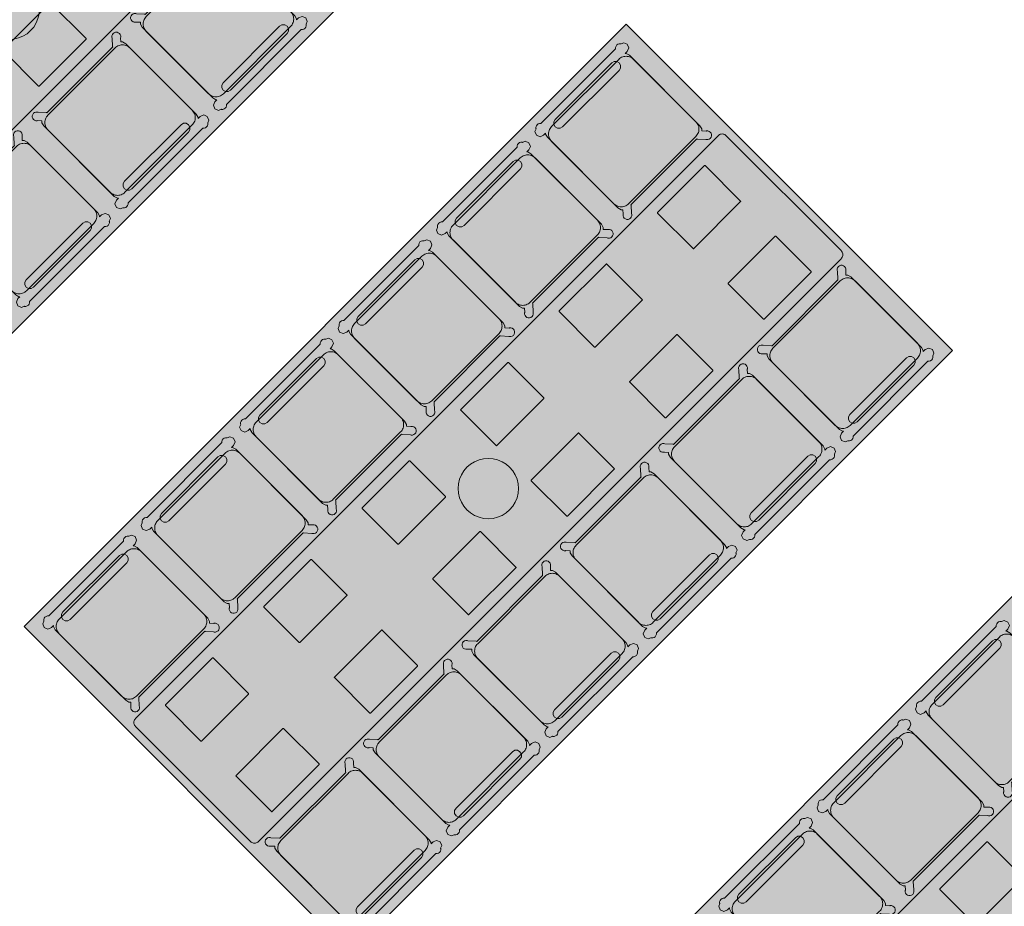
# Model space of a CAD drawing. Extents: x 2172.2 to 2210.6, y 415.3 to 458.1.
# Tile 22 of 27: x 2186.3 to 2190.5, y 445 to 448.8. Entities that reach past the tile are written whole.
import ezdxf

# ---------------------------------------------------------------- set-up
doc = ezdxf.new("R2010")
doc.units = 0
for name, color, linetype, lineweight in [('AYAA_B2_CHAIRS', 7, 'Continuous', 18), ('AYAA_B2_FINE_DETAIL', 8, 'Continuous', 9), ('AYAA_B2_FLOOR_DECOR', 32, 'Continuous', 9), ('AYAA_B2_TABLES', 7, 'Continuous', 18)]:
    doc.layers.add(name, color=color, linetype=linetype, lineweight=lineweight)

# ---------------------------------------------------------------- blocks, each defined once
blk = doc.blocks.new('AYAA_B2_FLOOR_DECOR_01')
at = {"true_color": 0xa16b4f}
h = blk.add_hatch(color=256, dxfattribs=at)
h.paths.add_polyline_path([(1.835, 0.99455), (1.835, -0.99455), (-1.835, -0.99455), (-1.835, 0.99455)])
h.paths.add_polyline_path([(1.77995, -0.964714), (1.77995, 0.964713), (-1.77995, 0.964713), (-1.77995, -0.964714)], flags=0)
at = {"true_color": 0x3d3b33}
h = blk.add_hatch(color=256, dxfattribs=at)
h.paths.add_polyline_path([(1.77995, 0.964713), (1.77995, -0.964714), (-1.77995, -0.964714), (-1.77995, 0.964713)])
h.paths.add_polyline_path([(-1.75793, -0.952779), (1.75793, -0.952779), (1.75793, 0.952779), (-1.75793, 0.952779)], flags=0)
at = {"true_color": 0xa16b4f}
h = blk.add_hatch(color=256, dxfattribs=at)
h.paths.add_polyline_path([(1.75793, 0.952779), (1.75793, -0.952779), (-1.75793, -0.952779), (-1.75793, 0.952779)])
h.paths.add_polyline_path([(-1.68086, -0.911008), (1.68086, -0.911008), (1.68086, 0.911008), (-1.68086, 0.911008)], flags=0)
at = {"true_color": 0x3d3b33}
h = blk.add_hatch(color=256, dxfattribs=at)
h.paths.add_polyline_path([(1.68086, -0.911008), (-1.68086, -0.911008), (-1.68086, 0.911008), (1.68086, 0.911008)])
h.paths.add_polyline_path([(-1.65884, -0.899073), (1.65884, -0.899073), (1.65884, 0.899073), (-1.65884, 0.899073)], flags=0)
at = {"true_color": 0xa16b4f}
h = blk.add_hatch(color=256, dxfattribs=at)
h.paths.add_polyline_path([(1.65884, 0.899073), (1.65884, -0.899073), (-1.65884, -0.899073), (-1.65884, 0.899073)])
h.paths.add_polyline_path([(1.2478, 0.845367), (0.89915, 0.696185), (1.2478, 0.547002), (1.59645, 0.696185)], flags=0)
h.paths.add_polyline_path([(0.89915, 0.338147), (1.2478, 0.188964), (1.59645, 0.338147), (1.2478, 0.487329)], flags=0)
h.paths.add_polyline_path([(0.89915, -0.019891), (1.2478, -0.169074), (1.59645, -0.019891), (1.2478, 0.129291)], flags=0)
h.paths.add_polyline_path([(0.89915, -0.377929), (1.2478, -0.527112), (1.59645, -0.377929), (1.2478, -0.228747)], flags=0)
h.paths.add_polyline_path([(0.89915, -0.735967), (1.2478, -0.88515), (1.59645, -0.735967), (1.2478, -0.586785)], flags=0)
h.paths.add_polyline_path([(0.4037, -0.228747), (0.05505, -0.377929), (0.4037, -0.527112), (0.75235, -0.377929)], flags=0)
h.paths.add_polyline_path([(0.75235, 0.696185), (0.4037, 0.845367), (0.05505, 0.696185), (0.4037, 0.547002)], flags=0)
h.paths.add_polyline_path([(0.4037, 0.487329), (0.05505, 0.338147), (0.4037, 0.188964), (0.75235, 0.338147)], flags=0)
h.paths.add_polyline_path([(0.4037, 0.129291), (0.05505, -0.019891), (0.4037, -0.169074), (0.75235, -0.019891)], flags=0)
h.paths.add_polyline_path([(0.4037, -0.586785), (0.05505, -0.735967), (0.4037, -0.88515), (0.75235, -0.735967)], flags=0)
h.paths.add_polyline_path([(-0.4404, 0.547002), (-0.09175, 0.696185), (-0.4404, 0.845367), (-0.78905, 0.696185)], flags=0)
h.paths.add_polyline_path([(-0.4404, 0.188964), (-0.09175, 0.338147), (-0.4404, 0.487329), (-0.78905, 0.338147)], flags=0)
h.paths.add_polyline_path([(-0.78905, -0.019891), (-0.4404, -0.169074), (-0.09175, -0.019891), (-0.4404, 0.129291)], flags=0)
h.paths.add_polyline_path([(-0.78905, -0.377929), (-0.4404, -0.527112), (-0.09175, -0.377929), (-0.4404, -0.228747)], flags=0)
h.paths.add_polyline_path([(-0.78905, -0.735967), (-0.4404, -0.88515), (-0.09175, -0.735967), (-0.4404, -0.586785)], flags=0)
h.paths.add_polyline_path([(-0.93585, 0.696185), (-1.2845, 0.845367), (-1.63315, 0.696185), (-1.2845, 0.547002)], flags=0)
h.paths.add_polyline_path([(-0.93585, 0.338147), (-1.2845, 0.487329), (-1.63315, 0.338147), (-1.2845, 0.188964)], flags=0)
h.paths.add_polyline_path([(-0.93585, -0.019891), (-1.2845, 0.129291), (-1.63315, -0.019891), (-1.2845, -0.169074)], flags=0)
h.paths.add_polyline_path([(-0.93585, -0.377929), (-1.2845, -0.228747), (-1.63315, -0.377929), (-1.2845, -0.527112)], flags=0)
h.paths.add_polyline_path([(-0.93585, -0.735967), (-1.2845, -0.586785), (-1.63315, -0.735967), (-1.2845, -0.88515)], flags=0)
at = {"true_color": 0xe6decc}
h = blk.add_hatch(color=256, dxfattribs=at)
h.paths.add_polyline_path([(0.75235, -0.019891), (0.4037, -0.169074), (0.05505, -0.019891), (0.4037, 0.129291)])
h.paths.add_polyline_path([(0.20185, -0.019891), (0.4037, -0.107411), (0.60555, -0.019891), (0.4037, 0.067629)], flags=0)
h = blk.add_hatch(color=256, dxfattribs=at)
h.paths.add_polyline_path([(0.4037, -0.527112), (0.05505, -0.377929), (0.4037, -0.228747), (0.75235, -0.377929)])
h.paths.add_polyline_path([(0.60555, -0.377929), (0.4037, -0.290409), (0.20185, -0.377929), (0.4037, -0.46545)], flags=0)
at = {"true_color": 0x757d5e}
for points in [[(0.60555, -0.377929), (0.4037, -0.46545), (0.20185, -0.377929), (0.4037, -0.290409)], [(-0.23855, -0.735967), (-0.4404, -0.823488), (-0.64225, -0.735967), (-0.4404, -0.648447)], [(0.20185, -0.735967), (0.4037, -0.648447), (0.60555, -0.735967), (0.4037, -0.823488)]]:
    blk.add_hatch(color=256, dxfattribs=at).paths.add_polyline_path(points)
at = {"true_color": 0xe6decc}
h = blk.add_hatch(color=256, dxfattribs=at)
h.paths.add_polyline_path([(-0.09175, -0.735967), (-0.4404, -0.88515), (-0.78905, -0.735967), (-0.4404, -0.586785)])
h.paths.add_polyline_path([(-0.23855, -0.735967), (-0.4404, -0.648447), (-0.64225, -0.735967), (-0.4404, -0.823488)], flags=0)
h = blk.add_hatch(color=256, dxfattribs=at)
h.paths.add_polyline_path([(0.05505, -0.735967), (0.4037, -0.586785), (0.75235, -0.735967), (0.4037, -0.88515)])
h.paths.add_polyline_path([(0.60555, -0.735967), (0.4037, -0.648447), (0.20185, -0.735967), (0.4037, -0.823488)], flags=0)
h = blk.add_hatch(color=256, dxfattribs=at)
h.paths.add_polyline_path([(1.59645, -0.735967), (1.2478, -0.88515), (0.89915, -0.735967), (1.2478, -0.586785)])
h.paths.add_polyline_path([(1.44965, -0.735967), (1.2478, -0.648447), (1.04595, -0.735967), (1.2478, -0.823488)], flags=0)
at = {"color": 0, "linetype": 'Continuous', "lineweight": -2}
blk.add_lwpolyline([(1.835, 0.99455), (1.835, -0.99455), (-1.835, -0.99455), (-1.835, 0.99455)], close=True, dxfattribs=at)
blk = doc.blocks.new('AYAA_B2_FLOOR_DECOR_03')
at = {"true_color": 0xa16b4f}
h = blk.add_hatch(color=256, dxfattribs=at)
h.paths.add_polyline_path([(1.835, 0.99455), (1.835, -0.994551), (-1.835, -0.994551), (-1.835, 0.99455)])
h.paths.add_polyline_path([(1.77995, -0.964714), (1.77995, 0.964713), (-1.77995, 0.964713), (-1.77995, -0.964714)], flags=0)
at = {"true_color": 0x3d3b33}
h = blk.add_hatch(color=256, dxfattribs=at)
h.paths.add_polyline_path([(1.77995, 0.964713), (1.77995, -0.964714), (-1.77995, -0.964714), (-1.77995, 0.964713)])
h.paths.add_polyline_path([(-1.75793, -0.952779), (1.75793, -0.952779), (1.75793, 0.952779), (-1.75793, 0.952779)], flags=0)
at = {"true_color": 0xa16b4f}
h = blk.add_hatch(color=256, dxfattribs=at)
h.paths.add_polyline_path([(1.75793, 0.952779), (1.75793, -0.952779), (-1.75793, -0.952779), (-1.75793, 0.952779)])
h.paths.add_polyline_path([(-1.68086, -0.911008), (1.68086, -0.911008), (1.68086, 0.911008), (-1.68086, 0.911008)], flags=0)
at = {"true_color": 0x3d3b33}
h = blk.add_hatch(color=256, dxfattribs=at)
h.paths.add_polyline_path([(1.68086, -0.911008), (-1.68086, -0.911008), (-1.68086, 0.911008), (1.68086, 0.911008)])
h.paths.add_polyline_path([(-1.65884, -0.899074), (1.65884, -0.899074), (1.65884, 0.899073), (-1.65884, 0.899073)], flags=0)
at = {"true_color": 0xa16b4f}
h = blk.add_hatch(color=256, dxfattribs=at)
h.paths.add_polyline_path([(1.65884, 0.899073), (1.65884, -0.899074), (-1.65884, -0.899074), (-1.65884, 0.899073)])
h.paths.add_polyline_path([(1.2478, 0.845367), (0.89915, 0.696185), (1.2478, 0.547002), (1.59645, 0.696185)], flags=0)
h.paths.add_polyline_path([(0.89915, 0.338147), (1.2478, 0.188964), (1.59645, 0.338147), (1.2478, 0.487329)], flags=0)
h.paths.add_polyline_path([(0.89915, -0.019891), (1.2478, -0.169074), (1.59645, -0.019891), (1.2478, 0.129291)], flags=0)
h.paths.add_polyline_path([(0.89915, -0.377929), (1.2478, -0.527112), (1.59645, -0.377929), (1.2478, -0.228747)], flags=0)
h.paths.add_polyline_path([(0.89915, -0.735967), (1.2478, -0.88515), (1.59645, -0.735967), (1.2478, -0.586785)], flags=0)
h.paths.add_polyline_path([(0.4037, -0.228747), (0.05505, -0.377929), (0.4037, -0.527112), (0.75235, -0.377929)], flags=0)
h.paths.add_polyline_path([(0.75235, 0.696185), (0.4037, 0.845367), (0.05505, 0.696185), (0.4037, 0.547002)], flags=0)
h.paths.add_polyline_path([(0.4037, 0.487329), (0.05505, 0.338147), (0.4037, 0.188964), (0.75235, 0.338147)], flags=0)
h.paths.add_polyline_path([(0.4037, 0.129291), (0.05505, -0.019891), (0.4037, -0.169074), (0.75235, -0.019891)], flags=0)
h.paths.add_polyline_path([(0.4037, -0.586785), (0.05505, -0.735967), (0.4037, -0.88515), (0.75235, -0.735967)], flags=0)
h.paths.add_polyline_path([(-0.4404, 0.547002), (-0.09175, 0.696185), (-0.4404, 0.845367), (-0.78905, 0.696185)], flags=0)
h.paths.add_polyline_path([(-0.78905, 0.338147), (-0.4404, 0.188964), (-0.09175, 0.338147), (-0.4404, 0.487329)], flags=0)
h.paths.add_polyline_path([(-0.78905, -0.019891), (-0.4404, -0.169074), (-0.09175, -0.019891), (-0.4404, 0.129291)], flags=0)
h.paths.add_polyline_path([(-0.78905, -0.377929), (-0.4404, -0.527112), (-0.09175, -0.377929), (-0.4404, -0.228747)], flags=0)
h.paths.add_polyline_path([(-0.78905, -0.735967), (-0.4404, -0.88515), (-0.09175, -0.735967), (-0.4404, -0.586785)], flags=0)
h.paths.add_polyline_path([(-0.93585, 0.696185), (-1.2845, 0.845367), (-1.63315, 0.696185), (-1.2845, 0.547002)], flags=0)
h.paths.add_polyline_path([(-0.93585, -0.019891), (-1.2845, 0.129291), (-1.63315, -0.019891), (-1.2845, -0.169074)], flags=0)
h.paths.add_polyline_path([(-0.93585, -0.377929), (-1.2845, -0.228747), (-1.63315, -0.377929), (-1.2845, -0.527112)], flags=0)
h.paths.add_polyline_path([(-0.93585, -0.735967), (-1.2845, -0.586785), (-1.63315, -0.735967), (-1.2845, -0.88515)], flags=0)
h.paths.add_polyline_path([(-1.2845, 0.188964), (-0.93585, 0.338147), (-1.2845, 0.487329), (-1.63315, 0.338147)], flags=0)
at = {"true_color": 0xe6decc}
h = blk.add_hatch(color=256, dxfattribs=at)
h.paths.add_polyline_path([(-1.63315, 0.696185), (-1.2845, 0.845367), (-0.93585, 0.696185), (-1.2845, 0.547002)])
h.paths.add_polyline_path([(-1.08265, 0.696185), (-1.2845, 0.783705), (-1.48635, 0.696185), (-1.2845, 0.608664)], flags=0)
h = blk.add_hatch(color=256, dxfattribs=at)
h.paths.add_polyline_path([(-0.78905, 0.696185), (-0.4404, 0.845367), (-0.09175, 0.696185), (-0.4404, 0.547002)])
h.paths.add_polyline_path([(-0.23855, 0.696185), (-0.4404, 0.783705), (-0.64225, 0.696185), (-0.4404, 0.608664)], flags=0)
h = blk.add_hatch(color=256, dxfattribs=at)
h.paths.add_polyline_path([(0.05505, 0.696185), (0.4037, 0.845367), (0.75235, 0.696185), (0.4037, 0.547002)])
h.paths.add_polyline_path([(0.60555, 0.696185), (0.4037, 0.783705), (0.20185, 0.696185), (0.4037, 0.608664)], flags=0)
h = blk.add_hatch(color=256, dxfattribs=at)
h.paths.add_polyline_path([(0.89915, 0.696185), (1.2478, 0.845367), (1.59645, 0.696185), (1.2478, 0.547002)])
h.paths.add_polyline_path([(1.44965, 0.696185), (1.2478, 0.783705), (1.04595, 0.696185), (1.2478, 0.608664)], flags=0)
at = {"true_color": 0x757d5e}
for points in [[(-1.2845, 0.608664), (-1.48635, 0.696185), (-1.2845, 0.783705), (-1.08265, 0.696185)], [(-0.64225, 0.696185), (-0.4404, 0.783705), (-0.23855, 0.696185), (-0.4404, 0.608664)], [(0.20185, 0.696185), (0.4037, 0.783705), (0.60555, 0.696185), (0.4037, 0.608664)], [(1.44965, 0.696185), (1.2478, 0.608664), (1.04595, 0.696185), (1.2478, 0.783705)], [(-1.2845, 0.425667), (-1.08265, 0.338147), (-1.2845, 0.250626), (-1.48635, 0.338147)], [(-0.4404, 0.425667), (-0.23855, 0.338147), (-0.4404, 0.250626), (-0.64225, 0.338147)], [(0.4037, 0.250626), (0.20185, 0.338147), (0.4037, 0.425667), (0.60555, 0.338147)], [(1.2478, 0.250626), (1.04595, 0.338147), (1.2478, 0.425667), (1.44965, 0.338147)], [(-1.2845, -0.107412), (-1.48635, -0.019891), (-1.2845, 0.067629), (-1.08265, -0.019891)], [(-0.64225, -0.019891), (-0.4404, 0.067629), (-0.23855, -0.019891), (-0.4404, -0.107412)], [(0.20185, -0.019891), (0.4037, 0.067629), (0.60555, -0.019891), (0.4037, -0.107412)], [(1.2478, 0.067629), (1.44965, -0.019891), (1.2478, -0.107412), (1.04595, -0.019891)], [(-1.2845, -0.46545), (-1.48635, -0.377929), (-1.2845, -0.290409), (-1.08265, -0.377929)], [(-0.23855, -0.377929), (-0.4404, -0.46545), (-0.64225, -0.377929), (-0.4404, -0.290409)], [(0.60555, -0.377929), (0.4037, -0.46545), (0.20185, -0.377929), (0.4037, -0.290409)], [(1.44965, -0.377929), (1.2478, -0.46545), (1.04595, -0.377929), (1.2478, -0.290409)], [(-1.48635, -0.735967), (-1.2845, -0.648447), (-1.08265, -0.735967), (-1.2845, -0.823488)], [(-0.23855, -0.735967), (-0.4404, -0.823488), (-0.64225, -0.735967), (-0.4404, -0.648447)], [(0.20185, -0.735967), (0.4037, -0.648447), (0.60555, -0.735967), (0.4037, -0.823488)], [(1.04595, -0.735967), (1.2478, -0.648447), (1.44965, -0.735967), (1.2478, -0.823488)]]:
    blk.add_hatch(color=256, dxfattribs=at).paths.add_polyline_path(points)
at = {"true_color": 0xe6decc}
h = blk.add_hatch(color=256, dxfattribs=at)
h.paths.add_polyline_path([(-1.2845, 0.188964), (-1.63315, 0.338147), (-1.2845, 0.487329), (-0.93585, 0.338147)])
h.paths.add_polyline_path([(-1.48635, 0.338147), (-1.2845, 0.250626), (-1.08265, 0.338147), (-1.2845, 0.425667)], flags=0)
h = blk.add_hatch(color=256, dxfattribs=at)
h.paths.add_polyline_path([(-0.09175, 0.338147), (-0.4404, 0.188964), (-0.78905, 0.338147), (-0.4404, 0.487329)])
h.paths.add_polyline_path([(-0.23855, 0.338147), (-0.4404, 0.425667), (-0.64225, 0.338147), (-0.4404, 0.250626)], flags=0)
h = blk.add_hatch(color=256, dxfattribs=at)
h.paths.add_polyline_path([(0.05505, 0.338147), (0.4037, 0.487329), (0.75235, 0.338147), (0.4037, 0.188964)])
h.paths.add_polyline_path([(0.4037, 0.250626), (0.60555, 0.338147), (0.4037, 0.425667), (0.20185, 0.338147)], flags=0)
h = blk.add_hatch(color=256, dxfattribs=at)
h.paths.add_polyline_path([(0.89915, 0.338147), (1.2478, 0.487329), (1.59645, 0.338147), (1.2478, 0.188964)])
h.paths.add_polyline_path([(1.2478, 0.250626), (1.44965, 0.338147), (1.2478, 0.425667), (1.04595, 0.338147)], flags=0)
h = blk.add_hatch(color=256, dxfattribs=at)
h.paths.add_polyline_path([(-0.93585, -0.019891), (-1.2845, -0.169074), (-1.63315, -0.019891), (-1.2845, 0.129291)])
h.paths.add_polyline_path([(-1.48635, -0.019891), (-1.2845, -0.107412), (-1.08265, -0.019891), (-1.2845, 0.067629)], flags=0)
h = blk.add_hatch(color=256, dxfattribs=at)
h.paths.add_polyline_path([(-0.09175, -0.019891), (-0.4404, -0.169074), (-0.78905, -0.019891), (-0.4404, 0.129291)])
h.paths.add_polyline_path([(-0.64225, -0.019891), (-0.4404, -0.107412), (-0.23855, -0.019891), (-0.4404, 0.067629)], flags=0)
h = blk.add_hatch(color=256, dxfattribs=at)
h.paths.add_polyline_path([(0.75235, -0.019891), (0.4037, -0.169074), (0.05505, -0.019891), (0.4037, 0.129291)])
h.paths.add_polyline_path([(0.20185, -0.019891), (0.4037, -0.107412), (0.60555, -0.019891), (0.4037, 0.067629)], flags=0)
h = blk.add_hatch(color=256, dxfattribs=at)
h.paths.add_polyline_path([(1.59645, -0.019891), (1.2478, -0.169074), (0.89915, -0.019891), (1.2478, 0.129291)])
h.paths.add_polyline_path([(1.2478, -0.107412), (1.44965, -0.019891), (1.2478, 0.067629), (1.04595, -0.019891)], flags=0)
h = blk.add_hatch(color=256, dxfattribs=at)
h.paths.add_polyline_path([(-1.63315, -0.377929), (-1.2845, -0.228747), (-0.93585, -0.377929), (-1.2845, -0.527112)])
h.paths.add_polyline_path([(-1.2845, -0.46545), (-1.08265, -0.377929), (-1.2845, -0.290409), (-1.48635, -0.377929)], flags=0)
h = blk.add_hatch(color=256, dxfattribs=at)
h.paths.add_polyline_path([(-0.78905, -0.377929), (-0.4404, -0.228747), (-0.09175, -0.377929), (-0.4404, -0.527112)])
h.paths.add_polyline_path([(-0.23855, -0.377929), (-0.4404, -0.290409), (-0.64225, -0.377929), (-0.4404, -0.46545)], flags=0)
h = blk.add_hatch(color=256, dxfattribs=at)
h.paths.add_polyline_path([(0.4037, -0.527112), (0.05505, -0.377929), (0.4037, -0.228747), (0.75235, -0.377929)])
h.paths.add_polyline_path([(0.60555, -0.377929), (0.4037, -0.290409), (0.20185, -0.377929), (0.4037, -0.46545)], flags=0)
h = blk.add_hatch(color=256, dxfattribs=at)
h.paths.add_polyline_path([(0.89915, -0.377929), (1.2478, -0.228747), (1.59645, -0.377929), (1.2478, -0.527112)])
h.paths.add_polyline_path([(1.2478, -0.46545), (1.44965, -0.377929), (1.2478, -0.290409), (1.04595, -0.377929)], flags=0)
h = blk.add_hatch(color=256, dxfattribs=at)
h.paths.add_polyline_path([(-1.63315, -0.735967), (-1.2845, -0.586785), (-0.93585, -0.735967), (-1.2845, -0.88515)])
h.paths.add_polyline_path([(-1.08265, -0.735967), (-1.2845, -0.648447), (-1.48635, -0.735967), (-1.2845, -0.823488)], flags=0)
h = blk.add_hatch(color=256, dxfattribs=at)
h.paths.add_polyline_path([(-0.09175, -0.735967), (-0.4404, -0.88515), (-0.78905, -0.735967), (-0.4404, -0.586785)])
h.paths.add_polyline_path([(-0.23855, -0.735967), (-0.4404, -0.648447), (-0.64225, -0.735967), (-0.4404, -0.823488)], flags=0)
h = blk.add_hatch(color=256, dxfattribs=at)
h.paths.add_polyline_path([(0.05505, -0.735967), (0.4037, -0.586785), (0.75235, -0.735967), (0.4037, -0.88515)])
h.paths.add_polyline_path([(0.60555, -0.735967), (0.4037, -0.648447), (0.20185, -0.735967), (0.4037, -0.823488)], flags=0)
h = blk.add_hatch(color=256, dxfattribs=at)
h.paths.add_polyline_path([(1.59645, -0.735967), (1.2478, -0.88515), (0.89915, -0.735967), (1.2478, -0.586785)])
h.paths.add_polyline_path([(1.44965, -0.735967), (1.2478, -0.648447), (1.04595, -0.735967), (1.2478, -0.823488)], flags=0)
at = {"color": 0, "linetype": 'Continuous', "lineweight": -2}
blk.add_lwpolyline([(1.835, 0.99455), (1.835, -0.994551), (-1.835, -0.994551), (-1.835, 0.99455)], close=True, dxfattribs=at)
blk = doc.blocks.new('AYAA_B2_FLOOR_DECOR_05')
at = {"true_color": 0xa16b4f}
h = blk.add_hatch(color=256, dxfattribs=at)
h.paths.add_polyline_path([(2.134999, 0.99455), (2.134999, -0.99455), (-2.134999, -0.99455), (-2.134999, 0.99455)])
h.paths.add_polyline_path([(2.070949, -0.964714), (2.070949, 0.964714), (-2.070949, 0.964714), (-2.070949, -0.964714)], flags=0)
at = {"true_color": 0x3d3b33}
h = blk.add_hatch(color=256, dxfattribs=at)
h.paths.add_polyline_path([(2.070949, 0.964714), (2.070949, -0.964714), (-2.070949, -0.964714), (-2.070949, 0.964714)])
h.paths.add_polyline_path([(-2.045329, -0.952779), (2.045329, -0.952779), (2.045329, 0.952779), (-2.045329, 0.952779)], flags=0)
at = {"true_color": 0xa16b4f}
h = blk.add_hatch(color=256, dxfattribs=at)
h.paths.add_polyline_path([(2.045329, 0.952779), (2.045329, -0.952779), (-2.045329, -0.952779), (-2.045329, 0.952779)])
h.paths.add_polyline_path([(-1.955659, -0.911008), (1.955659, -0.911008), (1.955659, 0.911008), (-1.955659, 0.911008)], flags=0)
at = {"true_color": 0x3d3b33}
h = blk.add_hatch(color=256, dxfattribs=at)
h.paths.add_polyline_path([(1.955659, -0.911008), (-1.955659, -0.911008), (-1.955659, 0.911008), (1.955659, 0.911008)])
h.paths.add_polyline_path([(-1.930039, -0.899073), (1.930039, -0.899073), (1.930039, 0.899074), (-1.930039, 0.899074)], flags=0)
at = {"true_color": 0xa16b4f}
h = blk.add_hatch(color=256, dxfattribs=at)
h.paths.add_polyline_path([(1.930039, 0.899074), (1.930039, -0.899073), (-1.930039, -0.899073), (-1.930039, 0.899074)])
h.paths.add_polyline_path([(1.4518, 0.845368), (1.04615, 0.696185), (1.4518, 0.547003), (1.857449, 0.696185)], flags=0)
h.paths.add_polyline_path([(1.04615, 0.338147), (1.4518, 0.188965), (1.857449, 0.338147), (1.4518, 0.48733)], flags=0)
h.paths.add_polyline_path([(1.04615, -0.019891), (1.4518, -0.169073), (1.857449, -0.019891), (1.4518, 0.129292)], flags=0)
h.paths.add_polyline_path([(1.04615, -0.377929), (1.4518, -0.527112), (1.857449, -0.377929), (1.4518, -0.228746)], flags=0)
h.paths.add_polyline_path([(1.04615, -0.735967), (1.4518, -0.88515), (1.857449, -0.735967), (1.4518, -0.586785)], flags=0)
h.paths.add_polyline_path([(0.4697, -0.228746), (0.06405, -0.377929), (0.4697, -0.527112), (0.87535, -0.377929)], flags=0)
h.paths.add_polyline_path([(0.87535, 0.696185), (0.4697, 0.845368), (0.06405, 0.696185), (0.4697, 0.547003)], flags=0)
h.paths.add_polyline_path([(0.4697, 0.48733), (0.06405, 0.338147), (0.4697, 0.188965), (0.87535, 0.338147)], flags=0)
h.paths.add_polyline_path([(0.4697, 0.129292), (0.06405, -0.019891), (0.4697, -0.169073), (0.87535, -0.019891)], flags=0)
h.paths.add_polyline_path([(0.4697, -0.586785), (0.06405, -0.735967), (0.4697, -0.88515), (0.87535, -0.735967)], flags=0)
h.paths.add_polyline_path([(-0.5124, 0.547003), (-0.10675, 0.696185), (-0.5124, 0.845368), (-0.91805, 0.696185)], flags=0)
h.paths.add_polyline_path([(-0.91805, 0.338147), (-0.5124, 0.188965), (-0.10675, 0.338147), (-0.5124, 0.48733)], flags=0)
h.paths.add_polyline_path([(-0.91805, -0.019891), (-0.5124, -0.169073), (-0.10675, -0.019891), (-0.5124, 0.129292)], flags=0)
h.paths.add_polyline_path([(-0.91805, -0.377929), (-0.5124, -0.527112), (-0.10675, -0.377929), (-0.5124, -0.228746)], flags=0)
h.paths.add_polyline_path([(-0.91805, -0.735967), (-0.5124, -0.88515), (-0.10675, -0.735967), (-0.5124, -0.586785)], flags=0)
h.paths.add_polyline_path([(-1.08885, 0.696185), (-1.4945, 0.845368), (-1.900149, 0.696185), (-1.4945, 0.547003)], flags=0)
h.paths.add_polyline_path([(-1.08885, 0.338147), (-1.4945, 0.48733), (-1.900149, 0.338147), (-1.4945, 0.188965)], flags=0)
h.paths.add_polyline_path([(-1.08885, -0.019891), (-1.4945, 0.129292), (-1.900149, -0.019891), (-1.4945, -0.169073)], flags=0)
h.paths.add_polyline_path([(-1.08885, -0.377929), (-1.4945, -0.228746), (-1.900149, -0.377929), (-1.4945, -0.527112)], flags=0)
h.paths.add_polyline_path([(-1.08885, -0.735967), (-1.4945, -0.586785), (-1.900149, -0.735967), (-1.4945, -0.88515)], flags=0)
at = {"true_color": 0xe6decc}
h = blk.add_hatch(color=256, dxfattribs=at)
h.paths.add_polyline_path([(-0.91805, 0.696185), (-0.5124, 0.845368), (-0.10675, 0.696185), (-0.5124, 0.547003)])
h.paths.add_polyline_path([(-0.27755, 0.696185), (-0.5124, 0.783706), (-0.74725, 0.696185), (-0.5124, 0.608665)], flags=0)
h = blk.add_hatch(color=256, dxfattribs=at)
h.paths.add_polyline_path([(0.06405, 0.696185), (0.4697, 0.845368), (0.87535, 0.696185), (0.4697, 0.547003)])
h.paths.add_polyline_path([(0.70455, 0.696185), (0.4697, 0.783706), (0.23485, 0.696185), (0.4697, 0.608665)], flags=0)
at = {"true_color": 0x757d5e}
for points in [[(-0.74725, 0.696185), (-0.5124, 0.783706), (-0.27755, 0.696185), (-0.5124, 0.608665)], [(0.23485, 0.696185), (0.4697, 0.783706), (0.70455, 0.696185), (0.4697, 0.608665)], [(0.4697, 0.250627), (0.23485, 0.338147), (0.4697, 0.425668), (0.70455, 0.338147)]]:
    blk.add_hatch(color=256, dxfattribs=at).paths.add_polyline_path(points)
at = {"true_color": 0xe6decc}
h = blk.add_hatch(color=256, dxfattribs=at)
h.paths.add_polyline_path([(-0.10675, 0.338147), (-0.5124, 0.188965), (-0.91805, 0.338147), (-0.5124, 0.48733)])
h.paths.add_polyline_path([(-0.27755, 0.338147), (-0.5124, 0.425668), (-0.74725, 0.338147), (-0.5124, 0.250627)], flags=0)
h = blk.add_hatch(color=256, dxfattribs=at)
h.paths.add_polyline_path([(0.06405, 0.338147), (0.4697, 0.48733), (0.87535, 0.338147), (0.4697, 0.188965)])
h.paths.add_polyline_path([(0.4697, 0.250627), (0.70455, 0.338147), (0.4697, 0.425668), (0.23485, 0.338147)], flags=0)
at = {"color": 0, "linetype": 'Continuous', "lineweight": -2}
blk.add_lwpolyline([(-2.134999, 0.99455), (2.134999, 0.99455), (2.134999, -0.99455), (-2.134999, -0.99455)], close=True, dxfattribs=at)
blk = doc.blocks.new('AYAA_B2_DINING_6')
at = {"true_color": 0xefe8d6}
blk.add_hatch(color=256, dxfattribs=at).paths.add_polyline_path([(-1.8, -0.35), (-1.8, 0.35), (-1.799692, 0.353911), (-1.798776, 0.357725), (-1.797275, 0.36135), (-1.795225, 0.364695), (-1.792678, 0.367678), (-1.789695, 0.370225), (-1.78635, 0.372275), (-1.782725, 0.373776), (-1.778911, 0.374692), (-1.775, 0.375), (1.775, 0.375), (1.778911, 0.374692), (1.782725, 0.373776), (1.78635, 0.372275), (1.789695, 0.370225), (1.792678, 0.367678), (1.795225, 0.364695), (1.797275, 0.36135), (1.798776, 0.357725), (1.799692, 0.353911), (1.8, 0.35), (1.8, -0.35), (1.799692, -0.353911), (1.798776, -0.357725), (1.797275, -0.36135), (1.795225, -0.364695), (1.792678, -0.367678), (1.789695, -0.370225), (1.78635, -0.372275), (1.782725, -0.373776), (1.778911, -0.374692), (1.775, -0.375), (-1.775, -0.375), (-1.778911, -0.374692), (-1.782725, -0.373776), (-1.78635, -0.372275), (-1.789695, -0.370225), (-1.792678, -0.367678), (-1.795225, -0.364695), (-1.797275, -0.36135), (-1.798776, -0.357725), (-1.799692, -0.353911)])
at = {"color": 0, "linetype": 'Continuous', "lineweight": -2}
blk.add_lwpolyline([(-1.799692, 0.353911), (-1.798776, 0.357725), (-1.797275, 0.36135), (-1.795225, 0.364695), (-1.792678, 0.367678), (-1.789695, 0.370225), (-1.78635, 0.372275), (-1.782725, 0.373776), (-1.778911, 0.374692), (-1.775, 0.375), (1.775, 0.375), (1.778911, 0.374692), (1.782725, 0.373776), (1.78635, 0.372275), (1.789695, 0.370225), (1.792678, 0.367678), (1.795225, 0.364695), (1.797275, 0.36135), (1.798776, 0.357725), (1.799692, 0.353911), (1.8, 0.35), (1.8, -0.35), (1.799692, -0.353911), (1.798776, -0.357725), (1.797275, -0.36135), (1.795225, -0.364695), (1.792678, -0.367678), (1.789695, -0.370225), (1.78635, -0.372275), (1.782725, -0.373776), (1.778911, -0.374692), (1.775, -0.375), (-1.775, -0.375), (-1.778911, -0.374692), (-1.782725, -0.373776), (-1.78635, -0.372275), (-1.789695, -0.370225), (-1.792678, -0.367678), (-1.795225, -0.364695), (-1.797275, -0.36135), (-1.798776, -0.357725), (-1.799692, -0.353911), (-1.8, -0.35), (-1.8, 0.35)], close=True, dxfattribs=at)
at = {"layer": 'AYAA_B2_FINE_DETAIL', "linetype": 'Continuous', "lineweight": -2}
for points in [[(-1.644733, 0.323999), (-1.643999, 0.324733), (-1.643, 0.325), (-1.357, 0.325), (-1.356001, 0.324733), (-1.355267, 0.323999), (-1.355, 0.323), (-1.355, 0.107), (-1.355267, 0.106001), (-1.356001, 0.105267), (-1.357, 0.105), (-1.643, 0.105), (-1.643999, 0.105267), (-1.644733, 0.106001), (-1.645, 0.107), (-1.645, 0.323)], [(-1.043, 0.325), (-0.757, 0.325), (-0.756001, 0.324733), (-0.755267, 0.323999), (-0.755, 0.323), (-0.755, 0.107), (-0.755267, 0.106001), (-0.756001, 0.105267), (-0.757, 0.105), (-1.043, 0.105), (-1.043999, 0.105267), (-1.044733, 0.106001), (-1.045, 0.107), (-1.045, 0.323), (-1.044733, 0.323999), (-1.043999, 0.324733)], [(-0.443999, 0.324733), (-0.443, 0.325), (-0.157, 0.325), (-0.156001, 0.324733), (-0.155267, 0.323999), (-0.155, 0.323), (-0.155, 0.107), (-0.155267, 0.106001), (-0.156001, 0.105267), (-0.157, 0.105), (-0.443, 0.105), (-0.443999, 0.105267), (-0.444733, 0.106001), (-0.445, 0.107), (-0.445, 0.323), (-0.444733, 0.323999)], [(0.443999, 0.324733), (0.444733, 0.323999), (0.445, 0.323), (0.445, 0.107), (0.444733, 0.106001), (0.443999, 0.105267), (0.443, 0.105), (0.157, 0.105), (0.156001, 0.105267), (0.155267, 0.106001), (0.155, 0.107), (0.155, 0.323), (0.155267, 0.323999), (0.156001, 0.324733), (0.157, 0.325), (0.443, 0.325)], [(0.755267, 0.323999), (0.756001, 0.324733), (0.757, 0.325), (1.043, 0.325), (1.043999, 0.324733), (1.044733, 0.323999), (1.045, 0.323), (1.045, 0.107), (1.044733, 0.106001), (1.043999, 0.105267), (1.043, 0.105), (0.757, 0.105), (0.756001, 0.105267), (0.755267, 0.106001), (0.755, 0.107), (0.755, 0.323)], [(1.355267, 0.323999), (1.356001, 0.324733), (1.357, 0.325), (1.643, 0.325), (1.643999, 0.324733), (1.644733, 0.323999), (1.645, 0.323), (1.645, 0.107), (1.644733, 0.106001), (1.643999, 0.105267), (1.643, 0.105), (1.357, 0.105), (1.356001, 0.105267), (1.355267, 0.106001), (1.355, 0.107), (1.355, 0.323)], [(-0.123637, 0.040172), (-0.115831, 0.059019), (-0.105172, 0.076412), (-0.091924, 0.091924), (-0.076412, 0.105172), (-0.059019, 0.115831), (-0.040172, 0.123637), (-0.020336, 0.128399), (0, 0.13), (0.020336, 0.128399), (0.040172, 0.123637), (0.059019, 0.115831), (0.076412, 0.105172), (0.091924, 0.091924), (0.105172, 0.076412), (0.115831, 0.059019), (0.123637, 0.040172), (0.128399, 0.020336), (0.13, 0), (0.128399, -0.020336), (0.123637, -0.040172), (0.115831, -0.059019), (0.105172, -0.076412), (0.091924, -0.091924), (0.076412, -0.105172), (0.059019, -0.115831), (0.040172, -0.123637), (0.020336, -0.128399), (0, -0.13), (-0.020336, -0.128399), (-0.040172, -0.123637), (-0.059019, -0.115831), (-0.076412, -0.105172), (-0.091924, -0.091924), (-0.105172, -0.076412), (-0.115831, -0.059019), (-0.123637, -0.040172), (-0.128399, -0.020336), (-0.13, 0), (-0.128399, 0.020336)], [(-1.643, -0.105), (-1.357, -0.105), (-1.356001, -0.105267), (-1.355267, -0.106001), (-1.355, -0.107), (-1.355, -0.323), (-1.355267, -0.323999), (-1.356001, -0.324733), (-1.357, -0.325), (-1.643, -0.325), (-1.643999, -0.324733), (-1.644733, -0.323999), (-1.645, -0.323), (-1.645, -0.107), (-1.644733, -0.106001), (-1.643999, -0.105267)], [(-1.043999, -0.105267), (-1.043, -0.105), (-0.757, -0.105), (-0.756001, -0.105267), (-0.755267, -0.106001), (-0.755, -0.107), (-0.755, -0.323), (-0.755267, -0.323999), (-0.756001, -0.324733), (-0.757, -0.325), (-1.043, -0.325), (-1.043999, -0.324733), (-1.044733, -0.323999), (-1.045, -0.323), (-1.045, -0.107), (-1.044733, -0.106001)], [(-0.443, -0.105), (-0.157, -0.105), (-0.156001, -0.105267), (-0.155267, -0.106001), (-0.155, -0.107), (-0.155, -0.323), (-0.155267, -0.323999), (-0.156001, -0.324733), (-0.157, -0.325), (-0.443, -0.325), (-0.443999, -0.324733), (-0.444733, -0.323999), (-0.445, -0.323), (-0.445, -0.107), (-0.444733, -0.106001), (-0.443999, -0.105267)], [(0.155267, -0.323999), (0.155, -0.323), (0.155, -0.107), (0.155267, -0.106001), (0.156001, -0.105267), (0.157, -0.105), (0.443, -0.105), (0.443999, -0.105267), (0.444733, -0.106001), (0.445, -0.107), (0.445, -0.323), (0.444733, -0.323999), (0.443999, -0.324733), (0.443, -0.325), (0.157, -0.325), (0.156001, -0.324733)], [(1.043, -0.105), (1.043999, -0.105267), (1.044733, -0.106001), (1.045, -0.107), (1.045, -0.323), (1.044733, -0.323999), (1.043999, -0.324733), (1.043, -0.325), (0.757, -0.325), (0.756001, -0.324733), (0.755267, -0.323999), (0.755, -0.323), (0.755, -0.107), (0.755267, -0.106001), (0.756001, -0.105267), (0.757, -0.105)], [(1.356001, -0.105267), (1.357, -0.105), (1.643, -0.105), (1.643999, -0.105267), (1.644733, -0.106001), (1.645, -0.107), (1.645, -0.323), (1.644733, -0.323999), (1.643999, -0.324733), (1.643, -0.325), (1.357, -0.325), (1.356001, -0.324733), (1.355267, -0.323999), (1.355, -0.323), (1.355, -0.107), (1.355267, -0.106001)]]:
    blk.add_lwpolyline(points, close=True, dxfattribs=at)
blk = doc.blocks.new('AYAA_B2_CHAIR_IVORY')
at = {"true_color": 0xeee6d3}
blk.add_hatch(color=256, dxfattribs=at).paths.add_polyline_path([(-0.247475, -0.204863), (-0.248872, -0.200013), (-0.249717, -0.195038), (-0.25, -0.19), (-0.25, 0.19), (-0.249717, 0.195038), (-0.248872, 0.200013), (-0.247475, 0.204863), (-0.245544, 0.209525), (-0.243103, 0.213941), (-0.240182, 0.218057), (-0.23682, 0.22182), (-0.233057, 0.225182), (-0.228941, 0.228103), (-0.224525, 0.230544), (-0.219863, 0.232475), (-0.215013, 0.233872), (-0.210038, 0.234717), (-0.205, 0.235), (0.205, 0.235), (0.210038, 0.234717), (0.215013, 0.233872), (0.219863, 0.232475), (0.224525, 0.230544), (0.228941, 0.228103), (0.233057, 0.225182), (0.23682, 0.22182), (0.240182, 0.218057), (0.243103, 0.213941), (0.245544, 0.209525), (0.247475, 0.204863), (0.248872, 0.200013), (0.249717, 0.195038), (0.25, 0.19), (0.25, -0.19), (0.249717, -0.195038), (0.248872, -0.200013), (0.247475, -0.204863), (0.245544, -0.209525), (0.243103, -0.213941), (0.240182, -0.218057), (0.23682, -0.22182), (0.233057, -0.225182), (0.228941, -0.228103), (0.224525, -0.230544), (0.219863, -0.232475), (0.215013, -0.233872), (0.210038, -0.234717), (0.205, -0.235), (-0.205, -0.235), (-0.210038, -0.234717), (-0.215013, -0.233872), (-0.219863, -0.232475), (-0.224525, -0.230544), (-0.228941, -0.228103), (-0.233057, -0.225182), (-0.23682, -0.22182), (-0.240182, -0.218057), (-0.243103, -0.213941), (-0.245544, -0.209525)])
at = {"color": 0, "linetype": 'Continuous', "lineweight": -2}
for points in [[(-0.255, -0.233), (-0.242972, -0.233), (-0.245992, -0.22998), (-0.25, -0.215), (-0.25, 0.215), (-0.245992, 0.22998), (-0.240149, 0.235823), (-0.252556, 0.249383), (-0.254118, 0.250179), (-0.258321, 0.254382), (-0.26102, 0.259679), (-0.26195, 0.26555), (-0.26102, 0.271421), (-0.258321, 0.276718), (-0.254118, 0.280921), (-0.248821, 0.28362), (-0.24295, 0.28455), (-0.237079, 0.28362), (-0.231782, 0.280921), (-0.227579, 0.276718), (-0.22608, 0.273776), (-0.20172, 0.24715), (-0.200943, 0.245), (0.200943, 0.245), (0.20172, 0.24715), (0.22608, 0.273776), (0.227579, 0.276718), (0.231782, 0.280921), (0.237079, 0.28362), (0.24295, 0.28455), (0.248821, 0.28362), (0.254118, 0.280921), (0.258321, 0.276718), (0.26102, 0.271421), (0.26195, 0.26555), (0.26102, 0.259679), (0.258321, 0.254382), (0.254118, 0.250179), (0.252556, 0.249383), (0.240149, 0.235823), (0.245992, 0.22998), (0.25, 0.215), (0.25, -0.215), (0.245992, -0.22998), (0.242972, -0.233), (0.255, -0.233), (0.270556, -0.239444), (0.277, -0.255), (0.270556, -0.270556), (0.259027, -0.275332), (0.258321, -0.276718), (0.254118, -0.280921), (0.248821, -0.28362), (0.24295, -0.28455), (0.237079, -0.28362), (0.231782, -0.280921), (0.227861, -0.277), (-0.227861, -0.277), (-0.231782, -0.280921), (-0.237079, -0.28362), (-0.24295, -0.28455), (-0.248821, -0.28362), (-0.254118, -0.280921), (-0.258321, -0.276718), (-0.259027, -0.275332), (-0.270556, -0.270556), (-0.277, -0.255), (-0.270556, -0.239444)], [(-0.247475, -0.204863), (-0.248872, -0.200013), (-0.249717, -0.195038), (-0.25, -0.19), (-0.25, 0.19), (-0.249717, 0.195038), (-0.248872, 0.200013), (-0.247475, 0.204863), (-0.245544, 0.209525), (-0.243103, 0.213941), (-0.240182, 0.218057), (-0.23682, 0.22182), (-0.233057, 0.225182), (-0.228941, 0.228103), (-0.224525, 0.230544), (-0.219863, 0.232475), (-0.215013, 0.233872), (-0.210038, 0.234717), (-0.205, 0.235), (0.205, 0.235), (0.210038, 0.234717), (0.215013, 0.233872), (0.219863, 0.232475), (0.224525, 0.230544), (0.228941, 0.228103), (0.233057, 0.225182), (0.23682, 0.22182), (0.240182, 0.218057), (0.243103, 0.213941), (0.245544, 0.209525), (0.247475, 0.204863), (0.248872, 0.200013), (0.249717, 0.195038), (0.25, 0.19), (0.25, -0.19), (0.249717, -0.195038), (0.248872, -0.200013), (0.247475, -0.204863), (0.245544, -0.209525), (0.243103, -0.213941), (0.240182, -0.218057), (0.23682, -0.22182), (0.233057, -0.225182), (0.228941, -0.228103), (0.224525, -0.230544), (0.219863, -0.232475), (0.215013, -0.233872), (0.210038, -0.234717), (0.205, -0.235), (-0.205, -0.235), (-0.210038, -0.234717), (-0.215013, -0.233872), (-0.219863, -0.232475), (-0.224525, -0.230544), (-0.228941, -0.228103), (-0.233057, -0.225182), (-0.23682, -0.22182), (-0.240182, -0.218057), (-0.243103, -0.213941), (-0.245544, -0.209525)], [(-0.183735, -0.203506), (-0.1725, -0.2005), (0.1725, -0.2005), (0.183735, -0.203506), (0.191994, -0.211765), (0.195, -0.223), (0.191994, -0.234235), (0.183735, -0.242494), (0.1725, -0.2455), (-0.1725, -0.2455), (-0.183735, -0.242494), (-0.191994, -0.234235), (-0.195, -0.223), (-0.191994, -0.211765)]]:
    blk.add_lwpolyline(points, close=True, dxfattribs=at)
blk = doc.blocks.new('AYAA_B2_DINING_7')
at = {"true_color": 0xefe8d6}
blk.add_hatch(color=256, dxfattribs=at).paths.add_polyline_path([(-2.099692, -0.353911), (-2.1, -0.35), (-2.1, 0.35), (-2.099692, 0.353911), (-2.098776, 0.357725), (-2.097275, 0.36135), (-2.095225, 0.364695), (-2.092678, 0.367678), (-2.089695, 0.370225), (-2.08635, 0.372275), (-2.082726, 0.373776), (-2.078911, 0.374692), (-2.075, 0.375), (2.075, 0.375), (2.078911, 0.374692), (2.082726, 0.373776), (2.08635, 0.372275), (2.089695, 0.370225), (2.092678, 0.367678), (2.095225, 0.364695), (2.097275, 0.36135), (2.098776, 0.357725), (2.099692, 0.353911), (2.1, 0.35), (2.1, -0.35), (2.099692, -0.353911), (2.098776, -0.357725), (2.097275, -0.36135), (2.095225, -0.364695), (2.092678, -0.367678), (2.089695, -0.370225), (2.08635, -0.372275), (2.082726, -0.373776), (2.078911, -0.374692), (2.075, -0.375), (-2.075, -0.375), (-2.078911, -0.374692), (-2.082726, -0.373776), (-2.08635, -0.372275), (-2.089695, -0.370225), (-2.092678, -0.367678), (-2.095225, -0.364695), (-2.097275, -0.36135), (-2.098776, -0.357725)])
at = {"color": 0, "linetype": 'Continuous', "lineweight": -2}
blk.add_lwpolyline([(-2.098776, 0.357725), (-2.097275, 0.36135), (-2.095225, 0.364695), (-2.092678, 0.367678), (-2.089695, 0.370225), (-2.08635, 0.372275), (-2.082726, 0.373776), (-2.078911, 0.374692), (-2.075, 0.375), (2.075, 0.375), (2.078911, 0.374692), (2.082726, 0.373776), (2.08635, 0.372275), (2.089695, 0.370225), (2.092678, 0.367678), (2.095225, 0.364695), (2.097275, 0.36135), (2.098776, 0.357725), (2.099692, 0.353911), (2.1, 0.35), (2.1, -0.35), (2.099692, -0.353911), (2.098776, -0.357725), (2.097275, -0.36135), (2.095225, -0.364695), (2.092678, -0.367678), (2.089695, -0.370225), (2.08635, -0.372275), (2.082726, -0.373776), (2.078911, -0.374692), (2.075, -0.375), (-2.075, -0.375), (-2.078911, -0.374692), (-2.082726, -0.373776), (-2.08635, -0.372275), (-2.089695, -0.370225), (-2.092678, -0.367678), (-2.095225, -0.364695), (-2.097275, -0.36135), (-2.098776, -0.357725), (-2.099692, -0.353911), (-2.1, -0.35), (-2.1, 0.35), (-2.099692, 0.353911)], close=True, dxfattribs=at)
at = {"layer": 'AYAA_B2_FINE_DETAIL', "linetype": 'Continuous', "lineweight": -2}
for points in [[(-1.944733, 0.323999), (-1.943999, 0.324733), (-1.943, 0.325), (-1.657, 0.325), (-1.656001, 0.324733), (-1.655267, 0.323999), (-1.655, 0.323), (-1.655, 0.107), (-1.655267, 0.106001), (-1.656001, 0.105267), (-1.657, 0.105), (-1.943, 0.105), (-1.943999, 0.105267), (-1.944733, 0.106001), (-1.945, 0.107), (-1.945, 0.323)], [(-1.343, 0.325), (-1.057, 0.325), (-1.056001, 0.324733), (-1.055267, 0.323999), (-1.055, 0.323), (-1.055, 0.107), (-1.055267, 0.106001), (-1.056001, 0.105267), (-1.057, 0.105), (-1.343, 0.105), (-1.343999, 0.105267), (-1.344733, 0.106001), (-1.345, 0.107), (-1.345, 0.323), (-1.344733, 0.323999), (-1.343999, 0.324733)], [(-0.744733, 0.323999), (-0.743999, 0.324733), (-0.743, 0.325), (-0.457, 0.325), (-0.456001, 0.324733), (-0.455267, 0.323999), (-0.455, 0.323), (-0.455, 0.107), (-0.455267, 0.106001), (-0.456001, 0.105267), (-0.457, 0.105), (-0.743, 0.105), (-0.743999, 0.105267), (-0.744733, 0.106001), (-0.745, 0.107), (-0.745, 0.323)], [(-0.143, 0.325), (0.143, 0.325), (0.143999, 0.324733), (0.144733, 0.323999), (0.145, 0.323), (0.145, 0.107), (0.144733, 0.106001), (0.143999, 0.105267), (0.143, 0.105), (-0.143, 0.105), (-0.143999, 0.105267), (-0.144733, 0.106001), (-0.145, 0.107), (-0.145, 0.323), (-0.144733, 0.323999), (-0.143999, 0.324733)], [(0.457, 0.325), (0.743, 0.325), (0.743999, 0.324733), (0.744733, 0.323999), (0.745, 0.323), (0.745, 0.107), (0.744733, 0.106001), (0.743999, 0.105267), (0.743, 0.105), (0.457, 0.105), (0.456001, 0.105267), (0.455267, 0.106001), (0.455, 0.107), (0.455, 0.323), (0.455267, 0.323999), (0.456001, 0.324733)], [(1.057, 0.325), (1.343, 0.325), (1.343999, 0.324733), (1.344733, 0.323999), (1.345, 0.323), (1.345, 0.107), (1.344733, 0.106001), (1.343999, 0.105267), (1.343, 0.105), (1.057, 0.105), (1.056001, 0.105267), (1.055267, 0.106001), (1.055, 0.107), (1.055, 0.323), (1.055267, 0.323999), (1.056001, 0.324733)], [(1.655, 0.323), (1.655267, 0.323999), (1.656001, 0.324733), (1.657, 0.325), (1.943, 0.325), (1.943999, 0.324733), (1.944733, 0.323999), (1.945, 0.323), (1.945, 0.107), (1.944733, 0.106001), (1.943999, 0.105267), (1.943, 0.105), (1.657, 0.105), (1.656001, 0.105267), (1.655267, 0.106001), (1.655, 0.107)], [(-0.123637, 0.040172), (-0.115831, 0.059019), (-0.105172, 0.076412), (-0.091924, 0.091924), (-0.076412, 0.105172), (-0.059019, 0.115831), (-0.040172, 0.123637), (-0.020336, 0.128399), (0, 0.13), (0.020336, 0.128399), (0.040172, 0.123637), (0.059019, 0.115831), (0.076412, 0.105172), (0.091924, 0.091924), (0.105172, 0.076412), (0.115831, 0.059019), (0.123637, 0.040172), (0.128399, 0.020336), (0.13, 0), (0.128399, -0.020336), (0.123637, -0.040172), (0.115831, -0.059019), (0.105172, -0.076412), (0.091924, -0.091924), (0.076412, -0.105172), (0.059019, -0.115831), (0.040172, -0.123637), (0.020336, -0.128399), (0, -0.13), (-0.020336, -0.128399), (-0.040172, -0.123637), (-0.059019, -0.115831), (-0.076412, -0.105172), (-0.091924, -0.091924), (-0.105172, -0.076412), (-0.115831, -0.059019), (-0.123637, -0.040172), (-0.128399, -0.020336), (-0.13, 0), (-0.128399, 0.020336)], [(-1.655267, -0.106001), (-1.655, -0.107), (-1.655, -0.323), (-1.655267, -0.323999), (-1.656001, -0.324733), (-1.657, -0.325), (-1.943, -0.325), (-1.943999, -0.324733), (-1.944733, -0.323999), (-1.945, -0.323), (-1.945, -0.107), (-1.944733, -0.106001), (-1.943999, -0.105267), (-1.943, -0.105), (-1.657, -0.105), (-1.656001, -0.105267)], [(-1.344733, -0.106001), (-1.343999, -0.105267), (-1.343, -0.105), (-1.057, -0.105), (-1.056001, -0.105267), (-1.055267, -0.106001), (-1.055, -0.107), (-1.055, -0.323), (-1.055267, -0.323999), (-1.056001, -0.324733), (-1.057, -0.325), (-1.343, -0.325), (-1.343999, -0.324733), (-1.344733, -0.323999), (-1.345, -0.323), (-1.345, -0.107)], [(-0.744733, -0.106001), (-0.743999, -0.105267), (-0.743, -0.105), (-0.457, -0.105), (-0.456001, -0.105267), (-0.455267, -0.106001), (-0.455, -0.107), (-0.455, -0.323), (-0.455267, -0.323999), (-0.456001, -0.324733), (-0.457, -0.325), (-0.743, -0.325), (-0.743999, -0.324733), (-0.744733, -0.323999), (-0.745, -0.323), (-0.745, -0.107)], [(-0.143, -0.105), (0.143, -0.105), (0.143999, -0.105267), (0.144733, -0.106001), (0.145, -0.107), (0.145, -0.323), (0.144733, -0.323999), (0.143999, -0.324733), (0.143, -0.325), (-0.143, -0.325), (-0.143999, -0.324733), (-0.144733, -0.323999), (-0.145, -0.323), (-0.145, -0.107), (-0.144733, -0.106001), (-0.143999, -0.105267)], [(0.455267, -0.106001), (0.456001, -0.105267), (0.457, -0.105), (0.743, -0.105), (0.743999, -0.105267), (0.744733, -0.106001), (0.745, -0.107), (0.745, -0.323), (0.744733, -0.323999), (0.743999, -0.324733), (0.743, -0.325), (0.457, -0.325), (0.456001, -0.324733), (0.455267, -0.323999), (0.455, -0.323), (0.455, -0.107)], [(1.057, -0.105), (1.343, -0.105), (1.343999, -0.105267), (1.344733, -0.106001), (1.345, -0.107), (1.345, -0.323), (1.344733, -0.323999), (1.343999, -0.324733), (1.343, -0.325), (1.057, -0.325), (1.056001, -0.324733), (1.055267, -0.323999), (1.055, -0.323), (1.055, -0.107), (1.055267, -0.106001), (1.056001, -0.105267)], [(1.657, -0.105), (1.943, -0.105), (1.943999, -0.105267), (1.944733, -0.106001), (1.945, -0.107), (1.945, -0.323), (1.944733, -0.323999), (1.943999, -0.324733), (1.943, -0.325), (1.657, -0.325), (1.656001, -0.324733), (1.655267, -0.323999), (1.655, -0.323), (1.655, -0.107), (1.655267, -0.106001), (1.656001, -0.105267)]]:
    blk.add_lwpolyline(points, close=True, dxfattribs=at)

msp = doc.modelspace()

# ---------------------------------------------------------------- block references
at = {"layer": 'AYAA_B2_CHAIRS', "linetype": 'Continuous'}
for p, xscale, yscale, rotation in [((2187.11, 448.7816), 0.999999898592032, -0.9999998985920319, -135), ((2186.6858, 448.3573), 0.999999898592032, -0.9999998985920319, -135), ((2188.8566, 448.3078), 0.9999999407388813, -0.9999999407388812, 44.99999758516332), ((2186.2615, 447.933), 0.999999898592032, -0.9999998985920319, -135), ((2188.4323, 447.8835), 0.9999999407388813, -0.9999999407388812, 44.99999758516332), ((2188.0081, 447.4593), 0.9999999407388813, -0.9999999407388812, 44.99999758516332), ((2189.8112, 447.3532), 0.999999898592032, -0.9999998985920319, -135), ((2187.5838, 447.035), 0.9999999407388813, -0.9999999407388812, 44.99999758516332), ((2189.3869, 446.9289), 0.999999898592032, -0.9999998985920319, -135), ((2187.1595, 446.6107), 0.9999999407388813, -0.9999999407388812, 44.99999758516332), ((2188.9627, 446.5047), 0.999999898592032, -0.9999998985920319, -135), ((2186.7353, 446.1865), 0.9999999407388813, -0.9999999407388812, 44.99999758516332), ((2188.5384, 446.0804), 0.999999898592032, -0.9999998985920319, -135), ((2190.4971, 445.8188), 0.9999999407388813, -0.9999999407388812, 44.99999758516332), ((2188.1141, 445.6562), 0.999999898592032, -0.9999998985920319, -135), ((2190.0728, 445.3945), 0.9999999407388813, -0.9999999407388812, 44.99999758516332), ((2187.6899, 445.2319), 0.999999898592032, -0.9999998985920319, -135), ((2189.6486, 444.9703), 0.9999999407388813, -0.9999999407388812, 44.99999758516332)]:
    msp.add_blockref('AYAA_B2_CHAIR_IVORY', p, dxfattribs=dict(at, xscale=xscale, yscale=yscale, rotation=rotation))
at = {"layer": 'AYAA_B2_FLOOR_DECOR', "linetype": 'Continuous', "yscale": -1, "rotation": 44.99999758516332}
for name, p in [('AYAA_B2_FLOOR_DECOR_05', (2186.2085, 448.8346)), ('AYAA_B2_FLOOR_DECOR_03', (2188.2732, 446.7698)), ('AYAA_B2_FLOOR_DECOR_01', (2190.338, 444.7051))]:
    msp.add_blockref(name, p, dxfattribs=at)
at = {"layer": 'AYAA_B2_TABLES', "linetype": 'Continuous', "xscale": 0.9999999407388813, "yscale": -0.9999999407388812, "rotation": 44.99999758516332}
for name, p in [('AYAA_B2_DINING_7', (2186.2085, 448.8346)), ('AYAA_B2_DINING_6', (2188.2732, 446.7698)), ('AYAA_B2_DINING_6', (2190.338, 444.7051))]:
    msp.add_blockref(name, p, dxfattribs=at)

doc.saveas('drawing.dxf')
